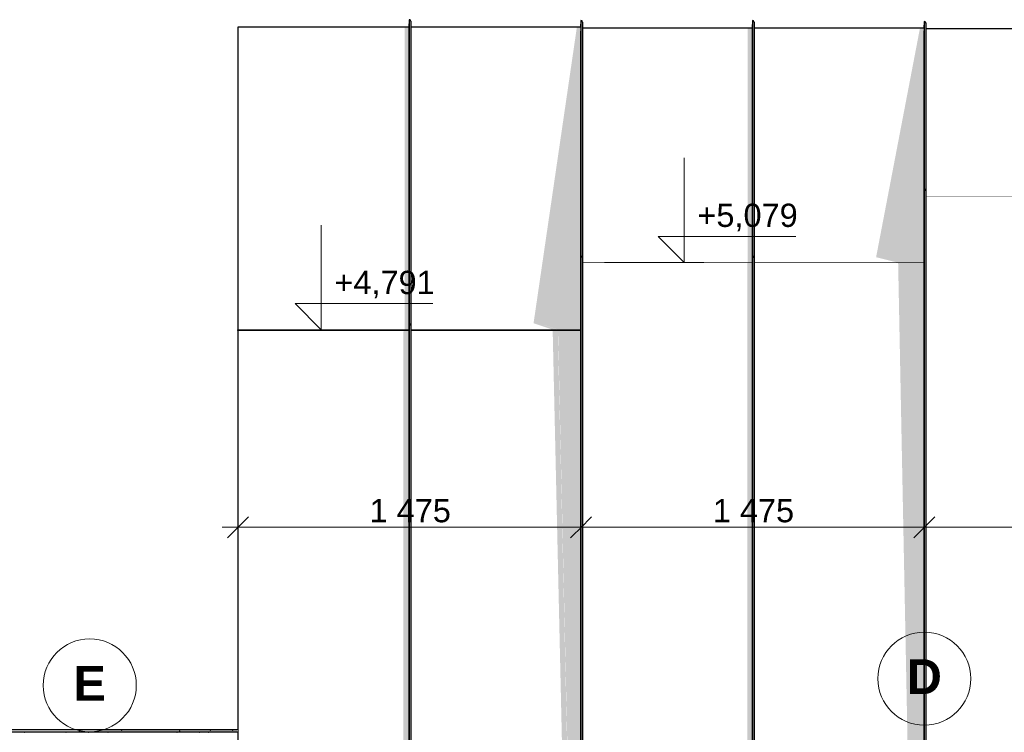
# Model space of a CAD drawing. Header units: millimetres. Extents: x 529480 to 545132, y -3422 to 6528.
# Tile 9 of 17: x 533707 to 537938, y 3060 to 6124. Entities that reach past the tile are written whole.
import ezdxf
from ezdxf.enums import TextEntityAlignment as Align

# ---------------------------------------------------------------- set-up
doc = ezdxf.new("R2010")
doc.units = ezdxf.units.MM
doc.header["$MEASUREMENT"] = 0
doc.linetypes.add('Wipeout_Contour', pattern=[1000, 0, -1000])
for name, color, linetype in [('2 - KÓTA NS.2D', 7, 'Continuous'), ('4 - PRVKY KLEMPÍŘSKÉ.3D', 7, 'Continuous'), ('4 - STŘEŠNÍ KRYTINA.3D', 7, 'Continuous'), ('Nové_2 - TEXT HLAVNÍ NS.2D', 7, 'Continuous'), ('Výplně - Povrchové', 7, 'Continuous')]:
    doc.layers.add(name, color=color, linetype=linetype)
doc.styles.add('GENEROVANÝ_STYL_1', font='Arial.ttf')
doc.styles.add('GENEROVANÝ_STYL_2', font='Arial Bold.ttf')
doc.dimstyles.new('GENEROVANÝ_STYL__1', dxfattribs={"dimtxt": 100, "dimasz": 85.5, "dimexe": 0.18, "dimexo": 450, "dimgap": 0, "dimtad": 1, "dimtih": 1, "dimtoh": 1, "dimdec": 0, "dimzin": 0, "dimdsep": 46, "dimtxsty": 'GENEROVANÝ_STYL_1', "dimblk": 'ARROWHEAD_6', "dimblk1": 'ARROWHEAD_6', "dimblk2": 'ARROWHEAD_6', "dimcen": 0.09, "dimclrd": 256, "dimclre": 256, "dimclrt": 256, "dimazin": 0, "dimtfac": 1, "dimtdec": 4, "dimtmove": 0, "dimatfit": 3, "dimfxl": 1, "dimtolj": 1, "dimtzin": 0, "dimarcsym": 0})

# ---------------------------------------------------------------- blocks, each defined once
blk = doc.blocks.new('Řez_8', base_point=(1697940.5, 0))
at = {"color": 254, "linetype": 'Wipeout_Contour', "lineweight": 0, "ltscale": 2690245.272815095}
blk.add_wipeout([(537600.6, 957.3), (538328.7, 957.3), (538328.7, 1796.1), (538328.8, 5364.7), (537600.6, 5366.4)], dxfattribs=at).dxf.layer = 'Výplně - Povrchové'
at = {"layer": '4 - STŘEŠNÍ KRYTINA.3D', "color": 181, "linetype": 'Continuous', "lineweight": 30, "true_color": 0x9e3eff}
blk.add_line((538009.1, 5365.4), (537600.6, 5366.4), dxfattribs=at)
blk = doc.blocks.new('Řez_9', base_point=(1697940.5, 0))
at = {"color": 254, "linetype": 'Wipeout_Contour', "lineweight": 0, "ltscale": 1614746.541915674}
blk.add_wipeout([(538328.9, 5365.4), (538009.1, 5365.4), (538328.8, 5364.7)], dxfattribs=at).dxf.layer = 'Výplně - Povrchové'
at = {"color": 254, "linetype": 'Wipeout_Contour', "lineweight": 0, "ltscale": 2154915.589242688}
blk.add_wipeout([(538337.6, 5365.4), (538337.6, 5364.6), (539066.7, 5362.9), (539066.7, 5365.4)], dxfattribs=at).dxf.layer = 'Výplně - Povrchové'
at = {"color": 254, "linetype": 'Wipeout_Contour', "lineweight": 0, "ltscale": 3766734.567918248}
blk.add_wipeout([(537600.6, 6083.8), (537600.6, 5366.4), (538009.1, 5365.4), (538328.9, 5365.4), (538328.7, 5365.7), (538328.7, 6083.7), (538328.7, 6083.9)], dxfattribs=at).dxf.layer = 'Výplně - Povrchové'
at = {"color": 254, "linetype": 'Wipeout_Contour', "lineweight": 0, "ltscale": 2694031.520781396}
blk.add_wipeout([(538337.6, 6083.9), (538337.6, 5365.4), (539066.7, 5365.4), (539066.7, 6075.7), (539066.9, 6084)], dxfattribs=at).dxf.layer = 'Výplně - Povrchové'
at = {"layer": '4 - STŘEŠNÍ KRYTINA.3D', "linetype": 'Continuous', "lineweight": 0, "true_color": 0x000000}
for points in [[(538310.2, 5365.9), (538313, 5365.4), (538328.9, 5365.4), (538328.7, 5365.7), (538328.7, 6083.7), (538328.7, 6083.9), (538310.2, 6083.9)], [(538312.7, 5364.7), (538328.8, 5364.7), (538328.9, 5365.4), (538313, 5365.4)], [(538956.3, 5363.1), (539066.7, 5362.9), (539066.7, 5365.4), (538957.1, 5365.4)]]:
    blk.add_hatch(color=18, dxfattribs=at).paths.add_polyline_path(points)
h = blk.add_hatch(color=18, dxfattribs=at)
h.paths.add_polyline_path([(538957.1, 5365.4), (539066.7, 5365.4), (539066.7, 6075.7), (539066.9, 6084), (539050, 6084), (538858.1, 5382)])
h.paths.add_polyline_path([(538884, 5381.6), (538883.3, 5381.5), (538882, 5381.8), (538882, 5381.8)], flags=0)
at = {"layer": '4 - STŘEŠNÍ KRYTINA.3D', "color": 181, "linetype": 'Continuous', "lineweight": 30, "true_color": 0x9e3eff}
for p, q in [((538328.7, 6083.9), (537600.6, 6083.8)), ((539066.9, 6084), (538337.6, 6083.9)), ((538009.1, 5365.4), (538328.9, 5365.4)), ((538337.6, 5365.4), (539066.7, 5365.4))]:
    blk.add_line(p, q, dxfattribs=at)
blk = doc.blocks.new('Řez_10', base_point=(1697940.5, 0))
at = {"color": 254, "linetype": 'Wipeout_Contour', "lineweight": 0, "ltscale": 2682885.798330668}
blk.add_wipeout([(536125.6, 5079.9), (536125.6, 957.3), (536853.7, 957.3), (536853.7, 5079.2), (536853.8, 5079.9)], dxfattribs=at).dxf.layer = 'Výplně - Povrchové'
at = {"color": 254, "linetype": 'Wipeout_Contour', "lineweight": 0, "ltscale": 2148958.448210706}
blk.add_wipeout([(536862.6, 5079.9), (536862.6, 957.3), (537591.7, 957.3), (537591.7, 5079.9)], dxfattribs=at).dxf.layer = 'Výplně - Povrchové'
at = {"layer": '4 - STŘEŠNÍ KRYTINA.3D', "linetype": 'Continuous', "lineweight": 0, "true_color": 0x000000}
for points in [[(536833.1, 5075.1), (536833.1, 957.3), (536853.7, 957.3), (536853.7, 5079.2), (536853.8, 5079.9), (536836, 5079.9)], [(537481.7, 5079.9), (537562.5, 957.3), (537591.7, 957.3), (537591.7, 5079.9)]]:
    blk.add_hatch(color=18, dxfattribs=at).paths.add_polyline_path(points)
at = {"layer": '4 - STŘEŠNÍ KRYTINA.3D', "color": 181, "linetype": 'Continuous', "lineweight": 30, "true_color": 0x9e3eff}
for p, q in [((536853.8, 5079.9), (536125.6, 5079.9)), ((537591.7, 5079.9), (536862.6, 5079.9))]:
    blk.add_line(p, q, dxfattribs=at)
blk = doc.blocks.new('Řez_11', base_point=(1697940.5, 0))
at = {"color": 254, "linetype": 'Wipeout_Contour', "lineweight": 0, "ltscale": 2682963.628122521}
blk.add_wipeout([(536125.6, 6087.4), (536125.6, 5079.9), (536853.7, 5079.9), (536853.7, 6087), (536853.7, 6087.4)], dxfattribs=at).dxf.layer = 'Výplně - Povrchové'
at = {"color": 254, "linetype": 'Wipeout_Contour', "lineweight": 0, "ltscale": 2686651.442418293}
blk.add_wipeout([(536862.6, 6087.4), (536862.6, 5079.9), (537591.7, 5079.9), (537591.7, 6075.2), (537591.9, 6087.4)], dxfattribs=at).dxf.layer = 'Výplně - Povrchové'
at = {"layer": '4 - STŘEŠNÍ KRYTINA.3D', "linetype": 'Continuous', "lineweight": 0, "true_color": 0x000000}
for points in [[(536835.6, 6087.4), (536835.6, 5079.9), (536853.7, 5079.9), (536853.7, 6087), (536853.7, 6087.4)], [(537387, 5102.6), (537478.8, 5079.9), (537591.7, 5079.9), (537591.7, 6075.2), (537591.9, 6087.4), (537575.5, 6087.4)]]:
    blk.add_hatch(color=18, dxfattribs=at).paths.add_polyline_path(points)
at = {"layer": '4 - STŘEŠNÍ KRYTINA.3D', "color": 181, "linetype": 'Continuous', "lineweight": 30, "true_color": 0x9e3eff}
for p, q in [((536853.7, 6087.4), (536125.6, 6087.4)), ((537591.9, 6087.4), (536862.6, 6087.4))]:
    blk.add_line(p, q, dxfattribs=at)
blk = doc.blocks.new('Řez_12', base_point=(1697940.5, 0))
at = {"color": 254, "linetype": 'Wipeout_Contour', "lineweight": 0, "ltscale": 2140090.419985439}
blk.add_wipeout([(534644.2, 4787.1), (534644.2, 957.3), (535378.7, 957.3), (535378.7, 4787.1)], dxfattribs=at).dxf.layer = 'Výplně - Povrchové'
at = {"layer": '4 - STŘEŠNÍ KRYTINA.3D', "color": 181, "linetype": 'Continuous', "lineweight": 30, "true_color": 0x9e3eff}
blk.add_line((534644.2, 4787.1), (534644.2, 957.3), dxfattribs=at)
at = {"color": 254, "linetype": 'Wipeout_Contour', "lineweight": 0, "ltscale": 2143053.19291163}
blk.add_wipeout([(535387.6, 4787.1), (535387.6, 957.3), (536116.7, 957.3), (536116.7, 4787.1)], dxfattribs=at).dxf.layer = 'Výplně - Povrchové'
at = {"layer": '4 - STŘEŠNÍ KRYTINA.3D', "linetype": 'Continuous', "lineweight": 0, "true_color": 0x000000}
for points in [[(535355, 957.3), (535376.9, 957.3), (535376.7, 4778.7), (535378.7, 4782.2), (535378.7, 4787.1), (535358.6, 4787.1), (535354.8, 4780.3)], [(536083.2, 957.3), (536105.3, 957.3), (536019.2, 4787.1), (535997.1, 4787.1)], [(536020.1, 4787.1), (536106.2, 957.3), (536116.7, 957.3), (536116.7, 4787.1)]]:
    blk.add_hatch(color=18, dxfattribs=at).paths.add_polyline_path(points)
at = {"layer": '4 - STŘEŠNÍ KRYTINA.3D', "color": 181, "linetype": 'Continuous', "lineweight": 30, "true_color": 0x9e3eff}
for p, q in [((535378.7, 4787.1), (534644.2, 4787.1)), ((536116.7, 4787.1), (535387.6, 4787.1))]:
    blk.add_line(p, q, dxfattribs=at)
blk = doc.blocks.new('Řez_13', base_point=(1697940.5, 0))
at = {"color": 254, "linetype": 'Wipeout_Contour', "lineweight": 0, "ltscale": 2675571.015524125}
blk.add_wipeout([(534644.2, 6091.2), (534644.2, 4790.6), (535378.7, 4790.6), (535378.7, 6090.4), (535378.8, 6091.2)], dxfattribs=at).dxf.layer = 'Výplně - Povrchové'
at = {"color": 254, "linetype": 'Wipeout_Contour', "lineweight": 0, "ltscale": 3215422.634393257}
blk.add_wipeout([(535387.6, 6091.2), (535387.6, 4790.6), (536116.7, 4790.6), (536116.7, 6074.4), (536116.9, 6091), (536116.9, 6091.2)], dxfattribs=at).dxf.layer = 'Výplně - Povrchové'
at = {"layer": '4 - STŘEŠNÍ KRYTINA.3D', "color": 181, "linetype": 'Continuous', "lineweight": 30, "true_color": 0x9e3eff}
for p, q in [((535378.8, 6091.2), (534644.2, 6091.2)), ((536116.9, 6091.2), (535387.6, 6091.2))]:
    blk.add_line(p, q, dxfattribs=at)
at = {"color": 254, "linetype": 'Wipeout_Contour', "lineweight": 0, "ltscale": 2140131.602802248}
blk.add_wipeout([(534644.2, 4787.1), (535378.7, 4787.1), (535378.7, 4790.6), (534644.2, 4790.6)], dxfattribs=at).dxf.layer = 'Výplně - Povrchové'
at = {"layer": '4 - STŘEŠNÍ KRYTINA.3D', "color": 181, "linetype": 'Continuous', "lineweight": 30, "true_color": 0x9e3eff}
for p in [(534644.2, 6091.2), (534644.2, 4787.1)]:
    blk.add_line(p, (534644.2, 4790.6), dxfattribs=at)
at = {"color": 254, "linetype": 'Wipeout_Contour', "lineweight": 0, "ltscale": 2143094.318745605}
blk.add_wipeout([(536116.7, 4790.6), (535387.6, 4790.6), (535387.6, 4787.1), (536116.7, 4787.1)], dxfattribs=at).dxf.layer = 'Výplně - Povrchové'
at = {"layer": '4 - STŘEŠNÍ KRYTINA.3D', "linetype": 'Continuous', "lineweight": 0, "true_color": 0x000000}
for points in [[(535360.9, 6091.2), (535360.9, 4790.6), (535378.7, 4790.6), (535378.7, 6090.4), (535378.8, 6091.2)], [(535998.3, 4790.6), (536020.5, 4790.6), (535938.1, 4818.5), (535938.1, 4818.8), (536021.3, 4790.6), (536116.7, 4790.6), (536116.7, 6074.4), (536116.9, 6091), (536116.9, 6091.2), (536101, 6091.2), (535914.9, 4818.9)], [(535360.9, 4790.6), (535358.6, 4787.1), (535378.7, 4787.1), (535378.7, 4790.6)], [(535998.3, 4790.6), (535996.8, 4787.1), (536019, 4787.1), (536020.5, 4790.6)], [(536019.8, 4787.1), (536116.7, 4787.1), (536116.7, 4790.6), (536021.3, 4790.6)]]:
    blk.add_hatch(color=18, dxfattribs=at).paths.add_polyline_path(points)
at = {"layer": '4 - STŘEŠNÍ KRYTINA.3D', "color": 181, "linetype": 'Continuous', "lineweight": 30, "true_color": 0x9e3eff}
for p, q in [((534644.2, 4790.6), (535378.7, 4790.6)), ((535387.6, 4790.6), (536116.7, 4790.6))]:
    blk.add_line(p, q, dxfattribs=at)
blk = doc.blocks.new('Řez_18', base_point=(1697940.5, 0))
at = {"color": 254, "linetype": 'Wipeout_Contour', "lineweight": 0, "ltscale": 2135411.975882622}
blk.add_wipeout([(533044.2, 3061.9), (533044.2, 3060), (534644.2, 3060), (534644.2, 3061.9)], dxfattribs=at).dxf.layer = 'Výplně - Povrchové'
at = {"layer": '4 - PRVKY KLEMPÍŘSKÉ.3D', "linetype": 'Continuous', "lineweight": 0, "true_color": 0x000000}
blk.add_hatch(color=18, dxfattribs=at).paths.add_polyline_path([(533044.2, 3061.9), (533044.2, 3060), (534644.2, 3060), (534644.2, 3061.9)])
at = {"color": 254, "linetype": 'Wipeout_Contour', "lineweight": 0, "ltscale": 2135412.111918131}
blk.add_wipeout([(533044.2, 3071.8), (533044.2, 3061.9), (534644.2, 3061.9), (534644.2, 3071.8)], dxfattribs=at).dxf.layer = 'Výplně - Povrchové'
at = {"layer": '4 - PRVKY KLEMPÍŘSKÉ.3D', "linetype": 'Continuous', "lineweight": 0, "true_color": 0x000000}
blk.add_hatch(color=18, dxfattribs=at).paths.add_polyline_path([(534050.4, 3061.9), (534644.2, 3061.9), (534644.2, 3071.8), (534053.6, 3071.8)])
at = {"layer": '4 - PRVKY KLEMPÍŘSKÉ.3D', "color": 181, "linetype": 'Continuous', "lineweight": 30, "true_color": 0x9e3eff}
for p, q in [((533044.2, 3071.8), (534644.2, 3071.8)), ((533044.2, 3061.9), (534644.2, 3061.9))]:
    blk.add_line(p, q, dxfattribs=at)
at = {"layer": '4 - PRVKY KLEMPÍŘSKÉ.3D', "color": 7, "linetype": 'Continuous', "lineweight": 0}
for p in [(533046.4, 3060.3), (533094.1, 3068.7), (533126, 3061.1), (533158.3, 3061.2), (533173.3, 3066.4), (533189.6, 3068.7), (533221.4, 3061.1), (533233, 3061.6), (533296.4, 3060.4), (533428.3, 3060.3), (533442.8, 3060.8), (533517.5, 3061.2), (533523.7, 3060.3), (533571.4, 3068.7), (533580.9, 3060), (533603.3, 3061.1), (533604.2, 3066), (533663.9, 3061.6), (533666.9, 3068.7), (533698.7, 3061.1), (533727.3, 3060.4), (533802, 3060.8), (533905.5, 3060.3), (533948.4, 3061.2), (533963.4, 3066.2), (534001, 3060.3), (534023.1, 3061.6), (534048.7, 3068.7), (534080.6, 3061.1), (534086.5, 3060.4), (534144.2, 3068.7), (534176, 3061.1), (534232.9, 3060.8), (534307.6, 3061.2), (534382.8, 3060.3), (534394.2, 3065.8), (534453.9, 3061.6), (534478.3, 3060.3), (534517.4, 3060.4), (534526, 3068.7), (534557.9, 3061.1), (534592.1, 3060.8), (534621.5, 3068.7)]:
    blk.add_point(p, dxfattribs=at)
blk = doc.blocks.new('Řez_100', base_point=(1697940.5, 0))
at = {"color": 254, "linetype": 'Wipeout_Contour', "lineweight": 0, "ltscale": 2688119.570885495}
blk.add_wipeout([(537591.7, 6075.2), (537591.7, 5365.7), (537593.2, 5394.3), (537593.2, 6115.5), (537591.9, 6087.4)], dxfattribs=at).dxf.layer = 'Výplně - Povrchové'
at = {"layer": '4 - PRVKY KLEMPÍŘSKÉ.3D', "linetype": 'Continuous', "lineweight": 0, "true_color": 0x000000}
blk.add_hatch(color=18, dxfattribs=at).paths.add_polyline_path([(537591.7, 6075.2), (537591.7, 5365.7), (537593.2, 5394.3), (537593.2, 6115.5), (537591.9, 6087.4)])
at = {"color": 254, "linetype": 'Wipeout_Contour', "lineweight": 0, "ltscale": 2150506.478883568}
blk.add_wipeout([(537593.2, 6115.5), (537593.2, 5394.3), (537598.2, 5393.2), (537598.2, 6114.4)], dxfattribs=at).dxf.layer = 'Výplně - Povrchové'
at = {"color": 254, "linetype": 'Wipeout_Contour', "lineweight": 0, "ltscale": 2150521.192615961}
blk.add_wipeout([(537598.2, 6114.4), (537598.2, 5393.2), (537600.6, 5389), (537600.6, 6109.6)], dxfattribs=at).dxf.layer = 'Výplně - Povrchové'
at = {"layer": '4 - PRVKY KLEMPÍŘSKÉ.3D', "color": 181, "linetype": 'Continuous', "lineweight": 30, "true_color": 0x9e3eff}
for p, q in [((537593.2, 6115.5), (537591.9, 6087.4)), ((537598.2, 6114.4), (537593.2, 6115.5)), ((537593.2, 6115.5), (537593.2, 5394.3)), ((537600.6, 6109.6), (537598.2, 6114.4)), ((537600.6, 6109.6), (537600.6, 5389)), ((537591.7, 6075.2), (537591.7, 5365.7))]:
    blk.add_line(p, q, dxfattribs=at)
blk = doc.blocks.new('Řez_101', base_point=(1697940.5, 0))
at = {"color": 254, "linetype": 'Wipeout_Contour', "lineweight": 0, "ltscale": 3758170.307099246}
blk.add_wipeout([(536853.7, 6087), (536853.7, 5079.9), (536853.8, 5079.9), (536853.7, 5079.2), (536853.7, 5078.3), (536855.2, 5106.3), (536855.2, 6119.6)], dxfattribs=at).dxf.layer = 'Výplně - Povrchové'
at = {"layer": '4 - PRVKY KLEMPÍŘSKÉ.3D', "linetype": 'Continuous', "lineweight": 0, "true_color": 0x000000}
blk.add_hatch(color=18, dxfattribs=at).paths.add_polyline_path([(536853.7, 6087), (536853.7, 5079.9), (536853.8, 5079.9), (536853.7, 5079.2), (536853.7, 5078.3), (536855.2, 5106.3), (536855.2, 6119.6)])
at = {"layer": '4 - PRVKY KLEMPÍŘSKÉ.3D', "color": 181, "linetype": 'Continuous', "lineweight": 30, "true_color": 0x9e3eff}
blk.add_line((536853.7, 5079.2), (536853.7, 5078.3), dxfattribs=at)
at = {"color": 254, "linetype": 'Wipeout_Contour', "lineweight": 0, "ltscale": 2147549.110355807}
blk.add_wipeout([(536860.2, 6118.4), (536855.2, 6119.6), (536855.2, 5106.3), (536860.2, 5105.3)], dxfattribs=at).dxf.layer = 'Výplně - Povrchové'
at = {"color": 254, "linetype": 'Wipeout_Contour', "lineweight": 0, "ltscale": 2147563.826024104}
blk.add_wipeout([(536860.2, 6118.4), (536860.2, 5105.3), (536862.6, 5101.2), (536862.6, 6113.6)], dxfattribs=at).dxf.layer = 'Výplně - Povrchové'
at = {"layer": '4 - PRVKY KLEMPÍŘSKÉ.3D', "color": 181, "linetype": 'Continuous', "lineweight": 30, "true_color": 0x9e3eff}
for p, q in [((536855.2, 6119.6), (536853.7, 6087)), ((536860.2, 6118.4), (536855.2, 6119.6)), ((536855.2, 6119.6), (536855.2, 5106.3)), ((536862.6, 6113.6), (536860.2, 6118.4)), ((536862.6, 6113.6), (536862.6, 5101.2)), ((536853.7, 6087), (536853.7, 5079.9))]:
    blk.add_line(p, q, dxfattribs=at)
blk = doc.blocks.new('Řez_102', base_point=(1697940.5, 0))
at = {"color": 254, "linetype": 'Wipeout_Contour', "lineweight": 0, "ltscale": 2680739.466185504}
blk.add_wipeout([(536116.7, 6074.4), (536116.7, 5078.3), (536118.2, 5106.3), (536118.2, 6119.6), (536116.9, 6091)], dxfattribs=at).dxf.layer = 'Výplně - Povrchové'
at = {"layer": '4 - PRVKY KLEMPÍŘSKÉ.3D', "linetype": 'Continuous', "lineweight": 0, "true_color": 0x000000}
blk.add_hatch(color=18, dxfattribs=at).paths.add_polyline_path([(536116.7, 6074.4), (536116.7, 5078.3), (536118.2, 5106.3), (536118.2, 6119.6), (536116.9, 6091)])
at = {"color": 254, "linetype": 'Wipeout_Contour', "lineweight": 0, "ltscale": 2144601.272457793}
blk.add_wipeout([(536118.2, 6119.6), (536118.2, 5106.3), (536123.2, 5105.3), (536123.2, 6118.4)], dxfattribs=at).dxf.layer = 'Výplně - Povrchové'
at = {"color": 254, "linetype": 'Wipeout_Contour', "lineweight": 0, "ltscale": 2144615.987961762}
blk.add_wipeout([(536123.2, 6118.4), (536123.2, 5105.3), (536125.6, 5101.2), (536125.6, 6113.6)], dxfattribs=at).dxf.layer = 'Výplně - Povrchové'
at = {"layer": '4 - PRVKY KLEMPÍŘSKÉ.3D', "color": 181, "linetype": 'Continuous', "lineweight": 30, "true_color": 0x9e3eff}
for p, q in [((536118.2, 6119.6), (536116.9, 6091)), ((536123.2, 6118.4), (536118.2, 6119.6)), ((536118.2, 6119.6), (536118.2, 5106.3)), ((536125.6, 6113.6), (536123.2, 6118.4)), ((536125.6, 6113.6), (536125.6, 5101.2)), ((536116.7, 6074.4), (536116.7, 5078.3))]:
    blk.add_line(p, q, dxfattribs=at)
blk = doc.blocks.new('Řez_103', base_point=(1697940.5, 0))
at = {"color": 254, "linetype": 'Wipeout_Contour', "lineweight": 0, "ltscale": 2141630.615479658}
blk.add_wipeout([(535378.7, 6090.4), (535378.7, 4788.6), (535380.2, 4816.2), (535380.2, 6123.8)], dxfattribs=at).dxf.layer = 'Výplně - Povrchové'
at = {"layer": '4 - PRVKY KLEMPÍŘSKÉ.3D', "linetype": 'Continuous', "lineweight": 0, "true_color": 0x000000}
blk.add_hatch(color=18, dxfattribs=at).paths.add_polyline_path([(535378.7, 6090.4), (535378.7, 4788.6), (535380.2, 4816.2), (535380.2, 6123.8)])
at = {"color": 254, "linetype": 'Wipeout_Contour', "lineweight": 0, "ltscale": 2141644.156029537}
blk.add_wipeout([(535380.2, 6123.8), (535380.2, 4816.2), (535385.2, 4815.2), (535385.2, 6122.6)], dxfattribs=at).dxf.layer = 'Výplně - Povrchové'
at = {"color": 254, "linetype": 'Wipeout_Contour', "lineweight": 0, "ltscale": 2141658.873256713}
blk.add_wipeout([(535385.2, 6122.6), (535385.2, 4815.2), (535387.6, 4811.1), (535387.6, 6117.6)], dxfattribs=at).dxf.layer = 'Výplně - Povrchové'
at = {"layer": '4 - PRVKY KLEMPÍŘSKÉ.3D', "color": 181, "linetype": 'Continuous', "lineweight": 30, "true_color": 0x9e3eff}
for p, q in [((535380.2, 6123.8), (535378.7, 6090.4)), ((535385.2, 6122.6), (535380.2, 6123.8)), ((535380.2, 6123.8), (535380.2, 4816.2)), ((535387.6, 6117.6), (535385.2, 6122.6)), ((535387.6, 6117.6), (535387.6, 4811.1)), ((535378.7, 6090.4), (535378.7, 4790.6)), ((535378.7, 4790.6), (535378.7, 4788.6))]:
    blk.add_line(p, q, dxfattribs=at)
blk = doc.blocks.new('Řez_104', base_point=(1697940.5, 0))
at = {"color": 254, "linetype": 'Wipeout_Contour', "lineweight": 0, "ltscale": 2141562.664630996}
blk.add_wipeout([(535378.7, 4788.6), (535378.7, 957.3), (535380.2, 957.3), (535380.2, 4816.2)], dxfattribs=at).dxf.layer = 'Výplně - Povrchové'
at = {"layer": '4 - PRVKY KLEMPÍŘSKÉ.3D', "linetype": 'Continuous', "lineweight": 0, "true_color": 0x000000}
blk.add_hatch(color=18, dxfattribs=at).paths.add_polyline_path([(535378.7, 4788.6), (535378.7, 957.3), (535380.2, 957.3), (535380.2, 4816.2)])
at = {"color": 254, "linetype": 'Wipeout_Contour', "lineweight": 0, "ltscale": 2141575.838796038}
blk.add_wipeout([(535385.2, 4815.2), (535380.2, 4816.2), (535380.2, 957.3), (535385.2, 957.3)], dxfattribs=at).dxf.layer = 'Výplně - Povrchové'
at = {"color": 254, "linetype": 'Wipeout_Contour', "lineweight": 0, "ltscale": 2141590.627089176}
blk.add_wipeout([(535385.2, 4815.2), (535385.2, 957.3), (535387.6, 957.3), (535387.6, 4811.1)], dxfattribs=at).dxf.layer = 'Výplně - Povrchové'
at = {"layer": '4 - PRVKY KLEMPÍŘSKÉ.3D', "color": 181, "linetype": 'Continuous', "lineweight": 30, "true_color": 0x9e3eff}
for p, q in [((535380.2, 4816.2), (535378.7, 4788.6)), ((535378.7, 4788.6), (535378.7, 957.3)), ((535385.2, 4815.2), (535380.2, 4816.2)), ((535380.2, 4816.2), (535380.2, 957.3)), ((535387.6, 4811.1), (535385.2, 4815.2)), ((535387.6, 4811.1), (535387.6, 957.3))]:
    blk.add_line(p, q, dxfattribs=at)
blk = doc.blocks.new('Řez_105', base_point=(1697940.5, 0))
at = {"color": 254, "linetype": 'Wipeout_Contour', "lineweight": 0, "ltscale": 2144519.952868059}
blk.add_wipeout([(536116.7, 5078.3), (536116.7, 957.3), (536118.2, 957.3), (536118.2, 5106.3)], dxfattribs=at).dxf.layer = 'Výplně - Povrchové'
at = {"layer": '4 - PRVKY KLEMPÍŘSKÉ.3D', "linetype": 'Continuous', "lineweight": 0, "true_color": 0x000000}
blk.add_hatch(color=18, dxfattribs=at).paths.add_polyline_path([(536116.7, 5078.3), (536116.7, 957.3), (536118.2, 957.3), (536118.2, 5106.3)])
at = {"color": 254, "linetype": 'Wipeout_Contour', "lineweight": 0, "ltscale": 2144533.145242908}
blk.add_wipeout([(536123.2, 5105.3), (536118.2, 5106.3), (536118.2, 957.3), (536123.2, 957.3)], dxfattribs=at).dxf.layer = 'Výplně - Povrchové'
at = {"color": 254, "linetype": 'Wipeout_Contour', "lineweight": 0, "ltscale": 2144547.92980144}
blk.add_wipeout([(536123.2, 5105.3), (536123.2, 957.3), (536125.6, 957.3), (536125.6, 5101.2)], dxfattribs=at).dxf.layer = 'Výplně - Povrchové'
at = {"layer": '4 - PRVKY KLEMPÍŘSKÉ.3D', "color": 181, "linetype": 'Continuous', "lineweight": 30, "true_color": 0x9e3eff}
for p, q in [((536118.2, 5106.3), (536116.7, 5078.3)), ((536116.7, 5078.3), (536116.7, 957.3)), ((536123.2, 5105.3), (536118.2, 5106.3)), ((536118.2, 5106.3), (536118.2, 957.3)), ((536125.6, 5101.2), (536123.2, 5105.3)), ((536125.6, 5101.2), (536125.6, 957.3))]:
    blk.add_line(p, q, dxfattribs=at)
blk = doc.blocks.new('Řez_106', base_point=(1697940.5, 0))
at = {"color": 254, "linetype": 'Wipeout_Contour', "lineweight": 0, "ltscale": 2147467.884639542}
blk.add_wipeout([(536853.7, 5078.3), (536853.7, 957.3), (536855.2, 957.3), (536855.2, 5106.3)], dxfattribs=at).dxf.layer = 'Výplně - Povrchové'
at = {"layer": '4 - PRVKY KLEMPÍŘSKÉ.3D', "linetype": 'Continuous', "lineweight": 0, "true_color": 0x000000}
blk.add_hatch(color=18, dxfattribs=at).paths.add_polyline_path([(536853.7, 5078.3), (536853.7, 957.3), (536855.2, 957.3), (536855.2, 5106.3)])
at = {"color": 254, "linetype": 'Wipeout_Contour', "lineweight": 0, "ltscale": 2147481.076620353}
blk.add_wipeout([(536855.2, 5106.3), (536855.2, 957.3), (536860.2, 957.3), (536860.2, 5105.3)], dxfattribs=at).dxf.layer = 'Výplně - Povrchové'
at = {"color": 254, "linetype": 'Wipeout_Contour', "lineweight": 0, "ltscale": 2147495.861283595}
blk.add_wipeout([(536860.2, 5105.3), (536860.2, 957.3), (536862.6, 957.3), (536862.6, 5101.2)], dxfattribs=at).dxf.layer = 'Výplně - Povrchové'
at = {"layer": '4 - PRVKY KLEMPÍŘSKÉ.3D', "color": 181, "linetype": 'Continuous', "lineweight": 30, "true_color": 0x9e3eff}
for p, q in [((536855.2, 5106.3), (536853.7, 5078.3)), ((536853.7, 5078.3), (536853.7, 957.3)), ((536860.2, 5105.3), (536855.2, 5106.3)), ((536855.2, 5106.3), (536855.2, 957.3)), ((536862.6, 5101.2), (536860.2, 5105.3)), ((536862.6, 5101.2), (536862.6, 957.3))]:
    blk.add_line(p, q, dxfattribs=at)
blk = doc.blocks.new('Řez_107', base_point=(1697940.5, 0))
at = {"color": 254, "linetype": 'Wipeout_Contour', "lineweight": 0, "ltscale": 2150425.419638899}
blk.add_wipeout([(537591.7, 5365.7), (537591.7, 957.3), (537593.2, 957.3), (537593.2, 5394.3)], dxfattribs=at).dxf.layer = 'Výplně - Povrchové'
at = {"layer": '4 - PRVKY KLEMPÍŘSKÉ.3D', "linetype": 'Continuous', "lineweight": 0, "true_color": 0x000000}
blk.add_hatch(color=18, dxfattribs=at).paths.add_polyline_path([(537591.7, 5365.7), (537591.7, 957.3), (537593.2, 957.3), (537593.2, 5394.3)])
at = {"color": 254, "linetype": 'Wipeout_Contour', "lineweight": 0, "ltscale": 2150438.630489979}
blk.add_wipeout([(537598.2, 5393.2), (537593.2, 5394.3), (537593.2, 957.3), (537598.2, 957.3)], dxfattribs=at).dxf.layer = 'Výplně - Povrchové'
at = {"color": 254, "linetype": 'Wipeout_Contour', "lineweight": 0, "ltscale": 2150453.411539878}
blk.add_wipeout([(537598.2, 5393.2), (537598.2, 957.3), (537600.6, 957.3), (537600.6, 5389)], dxfattribs=at).dxf.layer = 'Výplně - Povrchové'
at = {"layer": '4 - PRVKY KLEMPÍŘSKÉ.3D', "color": 181, "linetype": 'Continuous', "lineweight": 30, "true_color": 0x9e3eff}
for p, q in [((537593.2, 5394.3), (537591.7, 5365.7)), ((537598.2, 5393.2), (537593.2, 5394.3)), ((537593.2, 5394.3), (537593.2, 957.3)), ((537600.6, 5389), (537598.2, 5393.2)), ((537600.6, 5389), (537600.6, 957.3)), ((537591.7, 5365.7), (537591.7, 957.3))]:
    blk.add_line(p, q, dxfattribs=at)
blk = doc.blocks.new('Kóta_3', base_point=(536562.7, 5079.2))
at = {"layer": '2 - KÓTA NS.2D', "color": 96, "linetype": 'Continuous', "lineweight": 15, "true_color": 0x007d00}
for p, q in [((536562.7, 5079.2), (536562.7, 5529.2)), ((536562.7, 5079.2), (536450.2, 5191.7)), ((536450.2, 5191.7), (536562.7, 5191.7)), ((536562.7, 5191.7), (537042.3, 5191.7))]:
    blk.add_line(p, q, dxfattribs=at)
at = {"layer": '2 - KÓTA NS.2D', "color": 96, "linetype": 'Continuous', "lineweight": 0, "true_color": 0x007d00}
for q in [(536219.2, 5079.2), (536647.1, 5079.2)]:
    blk.add_line((536562.7, 5079.2), q, dxfattribs=at)
at = {"layer": '2 - KÓTA NS.2D', "color": 96, "lineweight": 0, "true_color": 0x007d00, "insert": (536619, 5214.2), "char_height": 100, "attachment_point": 7, "style": 'GENEROVANÝ_STYL_1'}
blk.add_mtext('\\A1;{\\pql;\\fArial|b0|i0|c0|p0;\\W1.000000;+5,079}', dxfattribs=at)
blk = doc.blocks.new('*D133', base_point=(1697940.5, 0))
at = {"layer": '2 - KÓTA NS.2D', "color": 96, "linetype": 'Continuous', "lineweight": 0, "true_color": 0x007d00}
for p, q in [((534644.2, 3857.3), (534644.2, 4391.6)), ((536119.2, 3857.3), (536119.2, 4391.6)), ((534576.7, 3941.6), (534644.2, 3941.6)), ((534644.2, 3941.6), (536119.2, 3941.6))]:
    blk.add_line(p, q, dxfattribs=at)
at = {"layer": '2 - KÓTA NS.2D', "color": 96, "linetype": 'Continuous', "lineweight": 15, "true_color": 0x007d00}
for p, q in [((534689.2, 3986.6), (534599.2, 3896.6)), ((536164.2, 3986.6), (536074.2, 3896.6))]:
    blk.add_line(p, q, dxfattribs=at)
at = {"layer": '2 - KÓTA NS.2D', "color": 96, "lineweight": 0, "true_color": 0x007d00, "insert": (535210.1, 3961.6), "char_height": 100, "attachment_point": 7, "style": 'GENEROVANÝ_STYL_1'}
blk.add_mtext('\\A1;{\\pql;\\fArial|b0|i0|c0|p0;\\W1.000000;1\xa0475}', dxfattribs=at)
blk = doc.blocks.new('ARROWHEAD_6')
at = {"color": 0, "linetype": 'Continuous', "lineweight": 0}
for p, q in [((-0.5, -0.5), (0.5, 0.5)), ((0, 0), (-1, 0))]:
    blk.add_line(p, q, dxfattribs=at)
blk = doc.blocks.new('*D135', base_point=(1697940.5, 0))
at = {"layer": '2 - KÓTA NS.2D', "color": 96, "linetype": 'Continuous', "lineweight": 0, "true_color": 0x007d00}
for p, q in [((537594.2, 3857.3), (537594.2, 4391.6)), ((536119.2, 3941.6), (537594.2, 3941.6))]:
    blk.add_line(p, q, dxfattribs=at)
at = {"layer": '2 - KÓTA NS.2D', "color": 96, "linetype": 'Continuous', "lineweight": 15, "true_color": 0x007d00}
for p, q in [((536164.2, 3986.6), (536074.2, 3896.6)), ((537639.2, 3986.6), (537549.2, 3896.6))]:
    blk.add_line(p, q, dxfattribs=at)
at = {"layer": '2 - KÓTA NS.2D', "color": 96, "lineweight": 0, "true_color": 0x007d00, "insert": (536685.1, 3961.6), "char_height": 100, "attachment_point": 7, "style": 'GENEROVANÝ_STYL_1'}
blk.add_mtext('\\A1;{\\pql;\\fArial|b0|i0|c0|p0;\\W1.000000;1\xa0475}', dxfattribs=at)
blk = doc.blocks.new('*D136', base_point=(1697940.5, 0))
at = {"layer": '2 - KÓTA NS.2D', "color": 96, "linetype": 'Continuous', "lineweight": 0, "true_color": 0x007d00}
for p, q in [((537594.2, 3857.3), (537594.2, 4391.6)), ((539069.2, 3857.3), (539069.2, 4391.6)), ((537594.2, 3941.6), (539069.2, 3941.6))]:
    blk.add_line(p, q, dxfattribs=at)
at = {"layer": '2 - KÓTA NS.2D', "color": 96, "linetype": 'Continuous', "lineweight": 15, "true_color": 0x007d00}
for p, q in [((537639.2, 3986.6), (537549.2, 3896.6)), ((539114.2, 3986.6), (539024.2, 3896.6))]:
    blk.add_line(p, q, dxfattribs=at)
at = {"layer": '2 - KÓTA NS.2D', "color": 96, "lineweight": 0, "true_color": 0x007d00, "insert": (538160.1, 3961.6), "char_height": 100, "attachment_point": 7, "style": 'GENEROVANÝ_STYL_1'}
blk.add_mtext('\\A1;{\\pql;\\fArial|b0|i0|c0|p0;\\W1.000000;1\xa0475}', dxfattribs=at)
blk = doc.blocks.new('Kóta_5', base_point=(535002.8, 4790.6))
at = {"layer": '2 - KÓTA NS.2D', "color": 96, "linetype": 'Continuous', "lineweight": 15, "true_color": 0x007d00}
for p, q in [((535002.8, 4790.6), (535002.8, 5240.6)), ((535002.8, 4790.6), (534890.3, 4903.1)), ((534890.3, 4903.1), (535002.8, 4903.1)), ((535002.8, 4903.1), (535482.4, 4903.1))]:
    blk.add_line(p, q, dxfattribs=at)
at = {"layer": '2 - KÓTA NS.2D', "color": 96, "linetype": 'Continuous', "lineweight": 0, "true_color": 0x007d00}
for q in [(534744.2, 4790.6), (535087.2, 4790.6)]:
    blk.add_line((535002.8, 4790.6), q, dxfattribs=at)
at = {"layer": '2 - KÓTA NS.2D', "color": 96, "lineweight": 0, "true_color": 0x007d00, "insert": (535059.1, 4925.6), "char_height": 100, "attachment_point": 7, "style": 'GENEROVANÝ_STYL_1'}
blk.add_mtext('\\A1;{\\pql;\\fArial|b0|i0|c0|p0;\\W1.000000;+4,791}', dxfattribs=at)
blk = doc.blocks.new('Popiska_4', base_point=(537594.2, 3090.7))
at = {"layer": 'Nové_2 - TEXT HLAVNÍ NS.2D', "color": 5, "linetype": 'Continuous', "lineweight": 15, "true_color": 0x1c1cff, "flags": 128}
blk.add_lwpolyline([(537794.2, 3290.7, 1), (537394.2, 3290.7, 1)], format="xyb", close=True, dxfattribs=at)
at = {"layer": 'Nové_2 - TEXT HLAVNÍ NS.2D', "color": 5, "linetype": 'Continuous', "lineweight": 15, "true_color": 0x1c1cff}
blk.add_point((537594.2, 3090.7), dxfattribs=at)
at = {"layer": 'Nové_2 - TEXT HLAVNÍ NS.2D', "color": 5, "lineweight": 0, "true_color": 0x1c1cff, "style": 'GENEROVANÝ_STYL_2'}
blk.add_attdef('customHeadContent', text='', height=150, dxfattribs=at).set_placement((537594.2, 3299.3), align=Align.MIDDLE_CENTER)
blk = doc.blocks.new('Popiska_5', base_point=(534007.6, 3061.9))
at = {"layer": 'Nové_2 - TEXT HLAVNÍ NS.2D', "color": 5, "linetype": 'Continuous', "lineweight": 15, "true_color": 0x1c1cff, "flags": 128}
blk.add_lwpolyline([(534207.6, 3261.9, 1), (533807.6, 3261.9, 1)], format="xyb", close=True, dxfattribs=at)
at = {"layer": 'Nové_2 - TEXT HLAVNÍ NS.2D', "color": 5, "linetype": 'Continuous', "lineweight": 15, "true_color": 0x1c1cff}
blk.add_point((534007.6, 3061.9), dxfattribs=at)
at = {"layer": 'Nové_2 - TEXT HLAVNÍ NS.2D', "color": 5, "lineweight": 0, "true_color": 0x1c1cff, "style": 'GENEROVANÝ_STYL_2'}
blk.add_attdef('customHeadContent', text='', height=150, dxfattribs=at).set_placement((534007.6, 3270.4), align=Align.MIDDLE_CENTER)

msp = doc.modelspace()

# ---------------------------------------------------------------- block references
at = {"layer": '4 - STŘEŠNÍ KRYTINA.3D', "lineweight": 0}
msp.add_blockref('Řez_8', (1697940.5, 0), dxfattribs=at)

# ---------------------------------------------------------------- next in the draw order: block references
for name in ['Řez_9', 'Řez_10']:
    msp.add_blockref(name, (1697940.5, 0), dxfattribs=at)

# ---------------------------------------------------------------- next in the draw order: block references
for name in ['Řez_11', 'Řez_12']:
    msp.add_blockref(name, (1697940.5, 0), dxfattribs=at)

# ---------------------------------------------------------------- next in the draw order: block references
at = {"layer": '4 - PRVKY KLEMPÍŘSKÉ.3D', "lineweight": 0}
for name in ['Řez_101', 'Řez_100', 'Řez_18']:
    msp.add_blockref(name, (1697940.5, 0), dxfattribs=at)
at = {"layer": '4 - STŘEŠNÍ KRYTINA.3D', "lineweight": 0}
msp.add_blockref('Řez_13', (1697940.5, 0), dxfattribs=at)

# ---------------------------------------------------------------- next in the draw order: block references
at = {"layer": '4 - PRVKY KLEMPÍŘSKÉ.3D', "lineweight": 0}
for name in ['Řez_103', 'Řez_102', 'Řez_107', 'Řez_106']:
    msp.add_blockref(name, (1697940.5, 0), dxfattribs=at)
at = {"layer": 'Nové_2 - TEXT HLAVNÍ NS.2D', "color": 5, "linetype": 'Continuous', "lineweight": 15, "true_color": 0x1c1cff}
msp.add_blockref('Popiska_5', (534007.6, 3061.9), dxfattribs=at).add_auto_attribs({'customHeadContent': 'E'})

# ---------------------------------------------------------------- next in the draw order: block references
at = {"layer": '2 - KÓTA NS.2D', "color": 96, "linetype": 'Continuous', "lineweight": 0, "true_color": 0x007d00}
msp.add_blockref('Kóta_3', (536562.7, 5079.2), dxfattribs=at)
at = {"layer": '4 - PRVKY KLEMPÍŘSKÉ.3D', "lineweight": 0}
for name in ['Řez_105', 'Řez_104']:
    msp.add_blockref(name, (1697940.5, 0), dxfattribs=at)
at = {"layer": 'Nové_2 - TEXT HLAVNÍ NS.2D', "color": 5, "linetype": 'Continuous', "lineweight": 15, "true_color": 0x1c1cff}
msp.add_blockref('Popiska_4', (537594.2, 3090.7), dxfattribs=at).add_auto_attribs({'customHeadContent': 'D'})

# ---------------------------------------------------------------- next in the draw order: dimensions: what is measured, and where the dimension line sits
at = {"layer": '2 - KÓTA NS.2D', "color": 96, "linetype": 'Continuous', "lineweight": 0, "true_color": 0x007d00}
dim = msp.add_linear_dim(base=(539069.2, 3941.6), p1=(537594.2, 4989.1), p2=(539069.2, 5362.9), dimstyle='GENEROVANÝ_STYL__1', dxfattribs=at)
dim.commit()
dim.dimension.update_dxf_attribs({"geometry": '*D136', "text_midpoint": (538336.7, 4011.6), "dimtype": 160})

# ---------------------------------------------------------------- next in the draw order: block references
msp.add_blockref('Kóta_5', (535002.8, 4790.6), dxfattribs=at)

# ---------------------------------------------------------------- next in the draw order: dimensions: what is measured, and where the dimension line sits
for base, p1, p2, picture, middle in [((537594.2, 3941.6), (536119.2, 4718.1), (537594.2, 4989.1), '*D135', (536861.7, 4011.6)), ((536119.2, 3941.6), (534644.2, 4790.6), (536119.2, 4718.1), '*D133', (535386.7, 4011.6))]:
    dim = msp.add_linear_dim(base=base, p1=p1, p2=p2, dimstyle='GENEROVANÝ_STYL__1', dxfattribs=at)
    dim.commit()
    dim.dimension.update_dxf_attribs({"geometry": picture, "text_midpoint": middle, "dimtype": 160})

doc.saveas('drawing.dxf')
